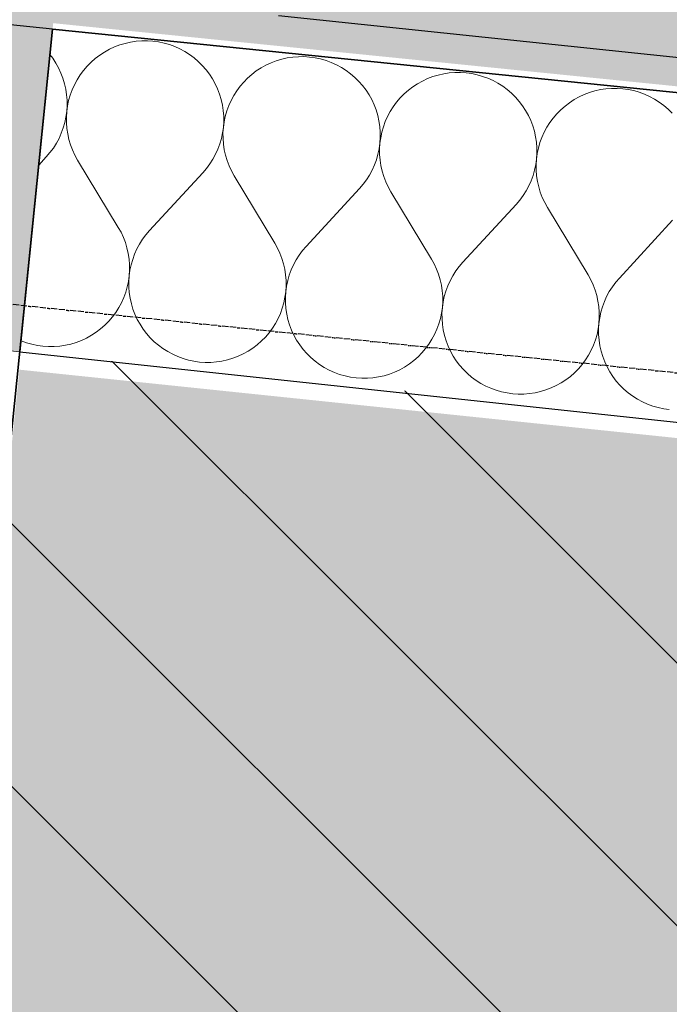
# Model space of a CAD drawing. Header units: millimetres. Extents: x -40276 to 214973, y -147941 to 35228.
# Tile 72 of 256: x -17179 to -16864, y 9376 to 9853. Entities that reach past the tile are written whole.
import ezdxf

# ---------------------------------------------------------------- set-up
doc = ezdxf.new("R2010")
doc.units = ezdxf.units.MM
doc.header["$MEASUREMENT"] = 0
for name, pattern in [('Telekomunikacni vodic', [9.25, 3, -0.75, 3, -0.75, 0.125, -0.75, 0.125, -0.75]), ('Wipeout_Contour', [1000, 0, -1000]), ('Čerchovaná', [450, 200, -117.5, 15, -117.5])]:
    doc.linetypes.add(name, pattern=pattern)
for name, color, linetype in [('1._POHLED ZÁPADNÍ_2_0_plochy', 7, 'Continuous'), ('1._POHLED ZÁPADNÍ_2_akustické prvky', 7, 'Continuous'), ('1._POHLED ZÁPADNÍ_2_Konstrukce - nosné', 7, 'Continuous'), ('1._POHLED ZÁPADNÍ_2_Nové_Interiér - schodiště', 7, 'Continuous'), ('1._POHLED ZÁPADNÍ_2_Nové_Konstrukce - nosné', 7, 'Continuous'), ('1._POHLED ZÁPADNÍ_2_Nové_TZB - elektroinstalace', 7, 'Continuous'), ('1._POHLED ZÁPADNÍ_2_Nové_Výplně – Řezové', 7, 'Continuous'), ('1._POHLED ZÁPADNÍ_2_Výplně – Řezové', 7, 'Continuous')]:
    doc.layers.add(name, color=color, linetype=linetype)

# ---------------------------------------------------------------- blocks, each defined once
blk = doc.blocks.new('*X38', base_point=(-42174.69, -26223.67))
at = {"layer": '1._POHLED ZÁPADNÍ_2_Nové_Výplně – Řezové', "color": 21, "linetype": 'Continuous', "lineweight": 20, "true_color": 0xffaaaa}
for p, q in [((-17130.22, 9841.18), (-17132.76, 9840.21)), ((-17127.61, 9841.96), (-17130.22, 9841.18)), ((-17124.96, 9842.56), (-17127.61, 9841.96)), ((-17122.27, 9842.96), (-17124.96, 9842.56)), ((-17119.56, 9843.17), (-17122.27, 9842.96)), ((-17116.84, 9843.19), (-17119.56, 9843.17)), ((-17114.12, 9843.01), (-17116.84, 9843.19)), ((-17111.43, 9842.64), (-17114.12, 9843.01)), ((-17108.77, 9842.08), (-17111.43, 9842.64)), ((-17106.15, 9841.33), (-17108.77, 9842.08)), ((-17103.6, 9840.39), (-17106.15, 9841.33)), ((-17162.6, 9834.7), (-17163.98, 9836.51)), ((-17139.89, 9836.26), (-17142.06, 9834.62)), ((-17137.61, 9837.75), (-17139.89, 9836.26)), ((-17135.23, 9839.07), (-17137.61, 9837.75)), ((-17132.76, 9840.21), (-17135.23, 9839.07)), ((-17101.11, 9839.28), (-17103.6, 9840.39)), ((-17098.72, 9837.99), (-17101.11, 9839.28)), ((-17096.42, 9836.53), (-17098.72, 9837.99)), ((-17094.23, 9834.91), (-17096.42, 9836.53)), ((-17161.11, 9832.42), (-17162.6, 9834.7)), ((-17159.8, 9830.04), (-17161.11, 9832.42)), ((-17144.1, 9832.82), (-17146.01, 9830.89)), ((-17142.06, 9834.62), (-17144.1, 9832.82)), ((-17092.17, 9833.14), (-17094.23, 9834.91)), ((-17090.23, 9831.23), (-17092.17, 9833.14)), ((-17059.43, 9831.39), (-17061.81, 9830.07)), ((-17056.96, 9832.53), (-17059.43, 9831.39)), ((-17054.42, 9833.5), (-17056.96, 9832.53)), ((-17051.81, 9834.28), (-17054.42, 9833.5)), ((-17049.16, 9834.88), (-17051.81, 9834.28)), ((-17046.47, 9835.28), (-17049.16, 9834.88)), ((-17043.75, 9835.49), (-17046.47, 9835.28)), ((-17041.03, 9835.51), (-17043.75, 9835.49)), ((-17038.32, 9835.33), (-17041.03, 9835.51)), ((-17035.62, 9834.96), (-17038.32, 9835.33)), ((-17032.96, 9834.4), (-17035.62, 9834.96)), ((-17030.35, 9833.65), (-17032.96, 9834.4)), ((-17027.79, 9832.71), (-17030.35, 9833.65)), ((-17025.31, 9831.6), (-17027.79, 9832.71)), ((-17022.92, 9830.31), (-17025.31, 9831.6)), ((-17158.65, 9827.57), (-17159.8, 9830.04)), ((-17157.69, 9825.02), (-17158.65, 9827.57)), ((-17149.4, 9826.63), (-17150.85, 9824.33)), ((-17147.78, 9828.82), (-17149.4, 9826.63)), ((-17146.01, 9830.89), (-17147.78, 9828.82)), ((-17088.44, 9829.19), (-17090.23, 9831.23)), ((-17086.8, 9827.02), (-17088.44, 9829.19)), ((-17085.31, 9824.74), (-17086.8, 9827.02)), ((-17066.25, 9826.94), (-17068.3, 9825.14)), ((-17064.09, 9828.58), (-17066.25, 9826.94)), ((-17061.81, 9830.07), (-17064.09, 9828.58)), ((-17020.62, 9828.85), (-17022.92, 9830.31)), ((-17018.43, 9827.23), (-17020.62, 9828.85)), ((-17016.36, 9825.46), (-17018.43, 9827.23)), ((-16976.01, 9826.6), (-16978.62, 9825.82)), ((-16973.36, 9827.2), (-16976.01, 9826.6)), ((-16970.66, 9827.6), (-16973.36, 9827.2)), ((-16967.95, 9827.81), (-16970.66, 9827.6)), ((-16965.23, 9827.83), (-16967.95, 9827.81)), ((-16962.52, 9827.65), (-16965.23, 9827.83)), ((-16959.82, 9827.28), (-16962.52, 9827.65)), ((-16957.16, 9826.72), (-16959.82, 9827.28)), ((-16954.55, 9825.97), (-16957.16, 9826.72)), ((-17156.91, 9822.42), (-17157.69, 9825.02)), ((-17156.31, 9819.76), (-17156.91, 9822.42)), ((-17152.14, 9821.94), (-17153.25, 9819.45)), ((-17150.85, 9824.33), (-17152.14, 9821.94)), ((-17083.99, 9822.36), (-17085.31, 9824.74)), ((-17082.85, 9819.89), (-17083.99, 9822.36)), ((-17070.21, 9823.21), (-17071.98, 9821.14)), ((-17068.3, 9825.14), (-17070.21, 9823.21)), ((-17014.43, 9823.55), (-17016.36, 9825.46)), ((-17012.64, 9821.51), (-17014.43, 9823.55)), ((-16986.01, 9822.39), (-16988.28, 9820.9)), ((-16983.63, 9823.71), (-16986.01, 9822.39)), ((-16981.16, 9824.85), (-16983.63, 9823.71)), ((-16978.62, 9825.82), (-16981.16, 9824.85)), ((-16951.99, 9825.03), (-16954.55, 9825.97)), ((-16949.51, 9823.92), (-16951.99, 9825.03)), ((-16947.11, 9822.63), (-16949.51, 9823.92)), ((-16944.82, 9821.17), (-16947.11, 9822.63)), ((-17155.91, 9817.07), (-17156.31, 9819.76)), ((-17155.7, 9814.36), (-17155.91, 9817.07)), ((-17153.25, 9819.45), (-17154.19, 9816.9)), ((-17081.88, 9817.35), (-17082.85, 9819.89)), ((-17081.1, 9814.74), (-17081.88, 9817.35)), ((-17073.59, 9818.95), (-17075.05, 9816.65)), ((-17071.98, 9821.14), (-17073.59, 9818.95)), ((-17010.99, 9819.34), (-17012.64, 9821.51)), ((-17009.51, 9817.06), (-17010.99, 9819.34)), ((-17008.19, 9814.68), (-17009.51, 9817.06)), ((-16992.5, 9817.46), (-16994.41, 9815.53)), ((-16990.45, 9819.26), (-16992.5, 9817.46)), ((-16988.28, 9820.9), (-16990.45, 9819.26)), ((-16942.63, 9819.56), (-16944.82, 9821.17)), ((-16940.56, 9817.79), (-16942.63, 9819.56)), ((-16938.63, 9815.87), (-16940.56, 9817.79)), ((-16905.36, 9817.17), (-16907.82, 9816.03)), ((-16902.81, 9818.14), (-16905.36, 9817.17)), ((-16900.21, 9818.92), (-16902.81, 9818.14)), ((-16897.55, 9819.52), (-16900.21, 9818.92)), ((-16894.86, 9819.92), (-16897.55, 9819.52)), ((-16892.15, 9820.13), (-16894.86, 9819.92)), ((-16889.43, 9820.15), (-16892.15, 9820.13)), ((-16886.71, 9819.97), (-16889.43, 9820.15)), ((-16884.02, 9819.6), (-16886.71, 9819.97)), ((-16881.36, 9819.04), (-16884.02, 9819.6)), ((-16878.74, 9818.29), (-16881.36, 9819.04)), ((-16876.19, 9817.36), (-16878.74, 9818.29)), ((-16873.71, 9816.24), (-16876.19, 9817.36)), ((-17155.69, 9811.64), (-17155.7, 9814.36)), ((-17154.94, 9814.28), (-17155.5, 9811.62)), ((-17154.19, 9816.9), (-17154.94, 9814.28)), ((-17080.51, 9812.08), (-17081.1, 9814.74)), ((-17076.34, 9814.26), (-17077.45, 9811.77)), ((-17075.05, 9816.65), (-17076.34, 9814.26)), ((-17007.05, 9812.21), (-17008.19, 9814.68)), ((-16996.18, 9813.46), (-16997.79, 9811.27)), ((-16994.41, 9815.53), (-16996.18, 9813.46)), ((-16936.83, 9813.83), (-16938.63, 9815.87)), ((-16935.19, 9811.66), (-16936.83, 9813.83)), ((-16912.48, 9813.22), (-16914.65, 9811.58)), ((-16910.2, 9814.71), (-16912.48, 9813.22)), ((-16907.82, 9816.03), (-16910.2, 9814.71)), ((-16871.31, 9814.95), (-16873.71, 9816.24)), ((-16869.01, 9813.49), (-16871.31, 9814.95)), ((-16866.83, 9811.88), (-16869.01, 9813.49)), ((-17156.24, 9806.23), (-17155.87, 9808.93)), ((-17155.87, 9808.93), (-17156.04, 9806.21)), ((-17155.87, 9808.93), (-17155.69, 9811.64)), ((-17155.5, 9811.62), (-17155.87, 9808.93)), ((-17080.11, 9809.39), (-17080.51, 9812.08)), ((-17079.9, 9806.68), (-17080.11, 9809.39)), ((-17078.38, 9809.22), (-17079.13, 9806.6)), ((-17077.45, 9811.77), (-17078.38, 9809.22)), ((-17006.08, 9809.67), (-17007.05, 9812.21)), ((-17005.3, 9807.06), (-17006.08, 9809.67)), ((-16999.25, 9808.97), (-17000.53, 9806.58)), ((-16997.79, 9811.27), (-16999.25, 9808.97)), ((-16933.71, 9809.38), (-16935.19, 9811.66)), ((-16932.39, 9807), (-16933.71, 9809.38)), ((-16918.6, 9807.85), (-16920.37, 9805.78)), ((-16916.69, 9809.79), (-16918.6, 9807.85)), ((-16914.65, 9811.58), (-16916.69, 9809.79)), ((-16864.76, 9810.11), (-16866.83, 9811.88)), ((-16862.82, 9808.19), (-16864.76, 9810.11)), ((-17157.55, 9800.95), (-17156.8, 9803.57)), ((-17156.8, 9803.57), (-17156.24, 9806.23)), ((-17156.04, 9806.21), (-17156.02, 9803.49)), ((-17156.02, 9803.49), (-17155.81, 9800.78)), ((-17080.06, 9801.25), (-17079.88, 9803.96)), ((-17079.69, 9803.94), (-17080.06, 9801.25)), ((-17079.88, 9803.96), (-17079.9, 9806.68)), ((-17079.13, 9806.6), (-17079.69, 9803.94)), ((-17004.71, 9804.41), (-17005.3, 9807.06)), ((-17004.31, 9801.71), (-17004.71, 9804.41)), ((-17001.65, 9804.1), (-17002.58, 9801.54)), ((-17000.53, 9806.58), (-17001.65, 9804.1)), ((-16931.25, 9804.53), (-16932.39, 9807)), ((-16930.28, 9801.99), (-16931.25, 9804.53)), ((-16921.99, 9803.59), (-16923.44, 9801.29)), ((-16920.37, 9805.78), (-16921.99, 9803.59)), ((-17159.61, 9795.92), (-17158.49, 9798.4)), ((-17158.49, 9798.4), (-17157.55, 9800.95)), ((-17155.81, 9800.78), (-17155.4, 9798.09)), ((-17155.4, 9798.09), (-17154.81, 9795.43)), ((-17081, 9795.89), (-17080.44, 9798.55)), ((-17080.44, 9798.55), (-17080.06, 9801.25)), ((-17080.06, 9801.25), (-17080.24, 9798.53)), ((-17080.24, 9798.53), (-17080.22, 9795.81)), ((-17004.1, 9799), (-17004.31, 9801.71)), ((-17004.08, 9796.28), (-17004.1, 9799)), ((-17003.33, 9798.92), (-17003.89, 9796.26)), ((-17002.58, 9801.54), (-17003.33, 9798.92)), ((-16929.5, 9799.38), (-16930.28, 9801.99)), ((-16928.91, 9796.73), (-16929.5, 9799.38)), ((-16924.73, 9798.9), (-16925.85, 9796.42)), ((-16923.44, 9801.29), (-16924.73, 9798.9)), ((-17162.36, 9791.23), (-17160.9, 9793.53)), ((-17160.9, 9793.53), (-17159.61, 9795.92)), ((-17154.81, 9795.43), (-17154.02, 9792.83)), ((-17082.69, 9790.72), (-17081.75, 9793.28)), ((-17081.75, 9793.28), (-17081, 9795.89)), ((-17080.22, 9795.81), (-17080.01, 9793.1)), ((-17004.63, 9790.87), (-17004.26, 9793.57)), ((-17004.26, 9793.57), (-17004.44, 9790.85)), ((-17004.26, 9793.57), (-17004.08, 9796.28)), ((-17003.89, 9796.26), (-17004.26, 9793.57)), ((-16928.5, 9794.04), (-16928.91, 9796.73)), ((-16928.29, 9791.32), (-16928.5, 9794.04)), ((-16926.78, 9793.86), (-16927.53, 9791.25)), ((-16925.85, 9796.42), (-16926.78, 9793.86)), ((-17165.75, 9786.98), (-17163.98, 9789.04)), ((-17163.98, 9789.04), (-17162.36, 9791.23)), ((-17154.02, 9792.83), (-17153.05, 9790.29)), ((-17153.05, 9790.29), (-17151.91, 9787.82)), ((-17083.81, 9788.24), (-17082.69, 9790.72)), ((-17080.01, 9793.1), (-17079.6, 9790.41)), ((-17079.6, 9790.41), (-17079.01, 9787.75)), ((-17005.2, 9788.21), (-17004.63, 9790.87)), ((-17004.44, 9790.85), (-17004.42, 9788.13)), ((-16928.46, 9785.89), (-16928.28, 9788.6)), ((-16928.09, 9788.58), (-16928.46, 9785.89)), ((-16928.28, 9788.6), (-16928.29, 9791.32)), ((-16927.53, 9791.25), (-16928.09, 9788.58)), ((-17165.75, 9786.98), (-17169.4, 9783.02)), ((-17151.91, 9787.82), (-17150.59, 9785.44)), ((-17150.59, 9785.44), (-17130.92, 9752.82)), ((-17086.56, 9783.55), (-17085.1, 9785.85)), ((-17085.1, 9785.85), (-17083.81, 9788.24)), ((-17079.01, 9787.75), (-17078.22, 9785.15)), ((-17078.22, 9785.15), (-17077.25, 9782.61)), ((-17006.89, 9783.04), (-17005.95, 9785.6)), ((-17005.95, 9785.6), (-17005.2, 9788.21)), ((-17004.42, 9788.13), (-17004.2, 9785.42)), ((-17004.2, 9785.42), (-17003.8, 9782.73)), ((-16928.83, 9783.19), (-16928.46, 9785.89)), ((-16928.46, 9785.89), (-16928.63, 9783.17)), ((-17089.94, 9779.3), (-17115.76, 9751.28)), ((-17089.94, 9779.3), (-17088.17, 9781.36)), ((-17088.17, 9781.36), (-17086.56, 9783.55)), ((-17077.25, 9782.61), (-17076.1, 9780.14)), ((-17076.1, 9780.14), (-17074.78, 9777.76)), ((-17009.29, 9778.17), (-17008, 9780.56)), ((-17008, 9780.56), (-17006.89, 9783.04)), ((-17003.8, 9782.73), (-17003.2, 9780.08)), ((-17003.2, 9780.08), (-17002.42, 9777.47)), ((-16930.15, 9777.92), (-16929.39, 9780.53)), ((-16929.39, 9780.53), (-16928.83, 9783.19)), ((-16928.63, 9783.17), (-16928.62, 9780.45)), ((-16928.62, 9780.45), (-16928.4, 9777.74)), ((-17074.78, 9777.76), (-17055.12, 9745.14)), ((-17012.37, 9773.68), (-17010.75, 9775.87)), ((-17010.75, 9775.87), (-17009.29, 9778.17)), ((-17002.42, 9777.47), (-17001.45, 9774.93)), ((-17001.45, 9774.93), (-17000.3, 9772.46)), ((-16932.2, 9772.88), (-16931.08, 9775.36)), ((-16931.08, 9775.36), (-16930.15, 9777.92)), ((-16928.4, 9777.74), (-16928, 9775.05)), ((-16928, 9775.05), (-16927.4, 9772.4)), ((-17014.14, 9771.62), (-17039.95, 9743.6)), ((-17014.14, 9771.62), (-17012.37, 9773.68)), ((-17000.3, 9772.46), (-16998.98, 9770.08)), ((-16998.98, 9770.08), (-16979.31, 9737.46)), ((-16934.95, 9768.19), (-16933.49, 9770.49)), ((-16933.49, 9770.49), (-16932.2, 9772.88)), ((-16927.4, 9772.4), (-16926.62, 9769.79)), ((-16926.62, 9769.79), (-16925.65, 9767.25)), ((-16938.34, 9763.94), (-16936.57, 9766)), ((-16936.57, 9766), (-16934.95, 9768.19)), ((-16925.65, 9767.25), (-16924.5, 9764.78)), ((-16924.5, 9764.78), (-16923.18, 9762.4)), ((-16938.34, 9763.94), (-16964.15, 9735.92)), ((-16923.18, 9762.4), (-16903.51, 9729.78)), ((-16862.54, 9756.26), (-16888.35, 9728.24)), ((-17129.6, 9750.44), (-17130.92, 9752.82)), ((-17128.45, 9747.97), (-17129.6, 9750.44)), ((-17115.76, 9751.28), (-17117.53, 9749.22)), ((-17127.48, 9745.43), (-17128.45, 9747.97)), ((-17119.15, 9747.03), (-17120.61, 9744.73)), ((-17117.53, 9749.22), (-17119.15, 9747.03)), ((-17126.7, 9742.82), (-17127.48, 9745.43)), ((-17126.1, 9740.17), (-17126.7, 9742.82)), ((-17121.9, 9742.34), (-17123.01, 9739.86)), ((-17120.61, 9744.73), (-17121.9, 9742.34)), ((-17053.79, 9742.76), (-17055.12, 9745.14)), ((-17052.65, 9740.29), (-17053.79, 9742.76)), ((-17041.73, 9741.54), (-17043.34, 9739.35)), ((-17039.95, 9743.6), (-17041.73, 9741.54)), ((-17125.69, 9737.48), (-17126.1, 9740.17)), ((-17125.48, 9734.77), (-17125.69, 9737.48)), ((-17123.95, 9737.3), (-17124.7, 9734.69)), ((-17123.01, 9739.86), (-17123.95, 9737.3)), ((-17051.68, 9737.75), (-17052.65, 9740.29)), ((-17050.89, 9735.14), (-17051.68, 9737.75)), ((-17044.8, 9737.05), (-17046.09, 9734.66)), ((-17043.34, 9739.35), (-17044.8, 9737.05)), ((-16977.99, 9735.08), (-16979.31, 9737.46)), ((-17125.64, 9729.33), (-17125.46, 9732.05)), ((-17125.27, 9732.03), (-17125.64, 9729.33)), ((-17125.46, 9732.05), (-17125.48, 9734.77)), ((-17124.7, 9734.69), (-17125.27, 9732.03)), ((-17050.3, 9732.49), (-17050.89, 9735.14)), ((-17049.89, 9729.8), (-17050.3, 9732.49)), ((-17047.21, 9732.18), (-17048.15, 9729.62)), ((-17046.09, 9734.66), (-17047.21, 9732.18)), ((-16976.84, 9732.61), (-16977.99, 9735.08)), ((-16975.88, 9730.07), (-16976.84, 9732.61)), ((-16967.54, 9731.67), (-16969, 9729.37)), ((-16965.92, 9733.86), (-16967.54, 9731.67)), ((-16964.15, 9735.92), (-16965.92, 9733.86)), ((-17126.57, 9723.97), (-17126.01, 9726.64)), ((-17126.01, 9726.64), (-17125.64, 9729.33)), ((-17125.64, 9729.33), (-17125.82, 9726.62)), ((-17125.82, 9726.62), (-17125.8, 9723.9)), ((-17049.68, 9727.09), (-17049.89, 9729.8)), ((-17049.66, 9724.37), (-17049.68, 9727.09)), ((-17048.9, 9727.01), (-17049.46, 9724.35)), ((-17048.15, 9729.62), (-17048.9, 9727.01)), ((-16975.09, 9727.47), (-16975.88, 9730.07)), ((-16974.49, 9724.81), (-16975.09, 9727.47)), ((-16970.29, 9726.98), (-16971.41, 9724.5)), ((-16969, 9729.37), (-16970.29, 9726.98)), ((-16902.19, 9727.4), (-16903.51, 9729.78)), ((-16901.04, 9724.93), (-16902.19, 9727.4)), ((-16888.35, 9728.24), (-16890.12, 9726.18)), ((-17127.32, 9721.36), (-17126.57, 9723.97)), ((-17125.8, 9723.9), (-17125.59, 9721.18)), ((-17050.21, 9718.96), (-17049.84, 9721.65)), ((-17049.84, 9721.65), (-17050.02, 9718.94)), ((-17049.84, 9721.65), (-17049.66, 9724.37)), ((-17049.46, 9724.35), (-17049.84, 9721.65)), ((-16974.09, 9722.12), (-16974.49, 9724.81)), ((-16973.88, 9719.41), (-16974.09, 9722.12)), ((-16972.35, 9721.94), (-16973.1, 9719.33)), ((-16971.41, 9724.5), (-16972.35, 9721.94)), ((-16900.07, 9722.39), (-16901.04, 9724.93)), ((-16899.29, 9719.79), (-16900.07, 9722.39)), ((-16893.2, 9721.69), (-16894.49, 9719.3)), ((-16891.74, 9723.99), (-16893.2, 9721.69)), ((-16890.12, 9726.18), (-16891.74, 9723.99)), ((-17129.36, 9716.32), (-17128.25, 9718.8)), ((-17128.25, 9718.8), (-17127.32, 9721.36)), ((-17125.59, 9721.18), (-17125.19, 9718.49)), ((-17125.19, 9718.49), (-17124.6, 9715.84)), ((-17050.77, 9716.3), (-17050.21, 9718.96)), ((-17050.02, 9718.94), (-17050, 9716.22)), ((-16973.86, 9716.69), (-16973.88, 9719.41)), ((-16973.1, 9719.33), (-16973.66, 9716.67)), ((-16898.69, 9717.13), (-16899.29, 9719.79)), ((-16898.29, 9714.44), (-16898.69, 9717.13)), ((-16894.49, 9719.3), (-16895.61, 9716.82)), ((-17132.11, 9711.63), (-17130.65, 9713.93)), ((-17130.65, 9713.93), (-17129.36, 9716.32)), ((-17124.6, 9715.84), (-17123.82, 9713.23)), ((-17123.82, 9713.23), (-17122.85, 9710.69)), ((-17052.45, 9711.12), (-17051.51, 9713.68)), ((-17051.51, 9713.68), (-17050.77, 9716.3)), ((-17050, 9716.22), (-17049.79, 9713.51)), ((-17049.79, 9713.51), (-17049.39, 9710.81)), ((-16974.4, 9711.28), (-16974.03, 9713.97)), ((-16974.03, 9713.97), (-16974.21, 9711.26)), ((-16974.03, 9713.97), (-16973.86, 9716.69)), ((-16973.66, 9716.67), (-16974.03, 9713.97)), ((-16898.07, 9711.73), (-16898.29, 9714.44)), ((-16896.54, 9714.27), (-16897.29, 9711.65)), ((-16895.61, 9716.82), (-16896.54, 9714.27)), ((-17137.4, 9705.43), (-17135.49, 9707.37)), ((-17135.49, 9707.37), (-17133.72, 9709.44)), ((-17133.72, 9709.44), (-17132.11, 9711.63)), ((-17122.85, 9710.69), (-17121.71, 9708.22)), ((-17121.71, 9708.22), (-17120.39, 9705.84)), ((-17054.85, 9706.25), (-17053.56, 9708.64)), ((-17053.56, 9708.64), (-17052.45, 9711.12)), ((-17049.39, 9710.81), (-17048.8, 9708.16)), ((-17048.8, 9708.16), (-17048.01, 9705.55)), ((-16975.71, 9706), (-16974.96, 9708.62)), ((-16974.96, 9708.62), (-16974.4, 9711.28)), ((-16974.21, 9711.26), (-16974.2, 9708.54)), ((-16974.2, 9708.54), (-16973.99, 9705.83)), ((-16898.23, 9706.29), (-16898.06, 9709.01)), ((-16897.86, 9708.99), (-16898.23, 9706.29)), ((-16898.06, 9709.01), (-16898.07, 9711.73)), ((-16897.29, 9711.65), (-16897.86, 9708.99)), ((-17141.62, 9702), (-17139.45, 9703.64)), ((-17139.45, 9703.64), (-17137.4, 9705.43)), ((-17120.39, 9705.84), (-17118.91, 9703.56)), ((-17118.91, 9703.56), (-17117.26, 9701.39)), ((-17057.92, 9701.76), (-17056.31, 9703.95)), ((-17056.31, 9703.95), (-17054.85, 9706.25)), ((-17048.01, 9705.55), (-17047.05, 9703.01)), ((-17047.05, 9703.01), (-17045.9, 9700.54)), ((-16977.76, 9700.96), (-16976.65, 9703.45)), ((-16976.65, 9703.45), (-16975.71, 9706)), ((-16973.99, 9705.83), (-16973.59, 9703.14)), ((-16973.59, 9703.14), (-16972.99, 9700.48)), ((-16899.16, 9700.94), (-16898.6, 9703.6)), ((-16898.6, 9703.6), (-16898.23, 9706.29)), ((-16898.23, 9706.29), (-16898.41, 9703.58)), ((-16898.41, 9703.58), (-16898.4, 9700.86)), ((-17178.02, 9697.91), (-17177.91, 9697.86)), ((-17177.91, 9697.86), (-17175.35, 9696.93)), ((-17151.28, 9697.08), (-17148.74, 9698.05)), ((-17148.74, 9698.05), (-17146.27, 9699.19)), ((-17146.27, 9699.19), (-17143.89, 9700.51)), ((-17143.89, 9700.51), (-17141.62, 9702)), ((-17117.26, 9701.39), (-17115.47, 9699.35)), ((-17115.47, 9699.35), (-17113.53, 9697.43)), ((-17061.6, 9697.76), (-17059.69, 9699.69)), ((-17059.69, 9699.69), (-17057.92, 9701.76)), ((-17045.9, 9700.54), (-17044.59, 9698.16)), ((-17044.59, 9698.16), (-17043.1, 9695.88)), ((-16980.5, 9696.27), (-16979.05, 9698.57)), ((-16979.05, 9698.57), (-16977.76, 9700.96)), ((-16972.99, 9700.48), (-16972.21, 9697.87)), ((-16972.21, 9697.87), (-16971.25, 9695.33)), ((-16900.84, 9695.77), (-16899.91, 9698.32)), ((-16899.91, 9698.32), (-16899.16, 9700.94)), ((-16898.4, 9700.86), (-16898.19, 9698.15)), ((-16898.19, 9698.15), (-16897.78, 9695.46)), ((-17175.35, 9696.93), (-17172.74, 9696.18)), ((-17172.74, 9696.18), (-17170.08, 9695.62)), ((-17170.08, 9695.62), (-17167.38, 9695.25)), ((-17167.38, 9695.25), (-17164.67, 9695.07)), ((-17164.67, 9695.07), (-17161.95, 9695.09)), ((-17161.95, 9695.09), (-17159.23, 9695.3)), ((-17159.23, 9695.3), (-17156.54, 9695.7)), ((-17156.54, 9695.7), (-17153.89, 9696.3)), ((-17153.89, 9696.3), (-17151.28, 9697.08)), ((-17113.53, 9697.43), (-17111.47, 9695.67)), ((-17111.47, 9695.67), (-17109.28, 9694.05)), ((-17109.28, 9694.05), (-17106.98, 9692.59)), ((-17068.09, 9692.83), (-17065.81, 9694.32)), ((-17065.81, 9694.32), (-17063.65, 9695.96)), ((-17063.65, 9695.96), (-17061.6, 9697.76)), ((-17043.1, 9695.88), (-17041.46, 9693.71)), ((-17041.46, 9693.71), (-17039.67, 9691.67)), ((-16983.89, 9692.01), (-16982.12, 9694.08)), ((-16982.12, 9694.08), (-16980.5, 9696.27)), ((-16971.25, 9695.33), (-16970.1, 9692.86)), ((-16903.24, 9690.89), (-16901.96, 9693.28)), ((-16901.96, 9693.28), (-16900.84, 9695.77)), ((-16897.78, 9695.46), (-16897.19, 9692.8)), ((-17106.98, 9692.59), (-17104.59, 9691.3)), ((-17104.59, 9691.3), (-17102.11, 9690.19)), ((-17102.11, 9690.19), (-17099.55, 9689.25)), ((-17099.55, 9689.25), (-17096.94, 9688.5)), ((-17096.94, 9688.5), (-17094.27, 9687.94)), ((-17080.74, 9688.02), (-17078.09, 9688.62)), ((-17078.09, 9688.62), (-17075.48, 9689.4)), ((-17075.48, 9689.4), (-17072.94, 9690.37)), ((-17072.94, 9690.37), (-17070.47, 9691.51)), ((-17070.47, 9691.51), (-17068.09, 9692.83)), ((-17039.67, 9691.67), (-17037.73, 9689.76)), ((-17037.73, 9689.76), (-17035.67, 9687.99)), ((-16990.01, 9686.64), (-16987.84, 9688.28)), ((-16987.84, 9688.28), (-16985.8, 9690.08)), ((-16985.8, 9690.08), (-16983.89, 9692.01)), ((-16970.1, 9692.86), (-16968.78, 9690.48)), ((-16968.78, 9690.48), (-16967.3, 9688.2)), ((-16906.32, 9686.4), (-16904.7, 9688.59)), ((-16904.7, 9688.59), (-16903.24, 9690.89)), ((-16897.19, 9692.8), (-16896.41, 9690.2)), ((-16896.41, 9690.2), (-16895.44, 9687.65)), ((-17094.27, 9687.94), (-17091.58, 9687.57)), ((-17091.58, 9687.57), (-17088.86, 9687.39)), ((-17088.86, 9687.39), (-17086.14, 9687.41)), ((-17086.14, 9687.41), (-17083.43, 9687.62)), ((-17083.43, 9687.62), (-17080.74, 9688.02)), ((-17035.67, 9687.99), (-17033.48, 9686.37)), ((-17033.48, 9686.37), (-17031.18, 9684.91)), ((-17031.18, 9684.91), (-17028.78, 9683.62)), ((-17028.78, 9683.62), (-17026.3, 9682.51)), ((-16997.14, 9682.69), (-16994.67, 9683.83)), ((-16994.67, 9683.83), (-16992.29, 9685.15)), ((-16992.29, 9685.15), (-16990.01, 9686.64)), ((-16967.3, 9688.2), (-16965.66, 9686.03)), ((-16965.66, 9686.03), (-16963.86, 9683.99)), ((-16963.86, 9683.99), (-16961.93, 9682.08)), ((-16910, 9682.4), (-16908.08, 9684.33)), ((-16908.08, 9684.33), (-16906.32, 9686.4)), ((-16895.44, 9687.65), (-16894.3, 9685.18)), ((-16894.3, 9685.18), (-16892.98, 9682.8)), ((-17026.3, 9682.51), (-17023.75, 9681.57)), ((-17023.75, 9681.57), (-17021.13, 9680.82)), ((-17021.13, 9680.82), (-17018.47, 9680.26)), ((-17018.47, 9680.26), (-17015.78, 9679.89)), ((-17015.78, 9679.89), (-17013.06, 9679.71)), ((-17013.06, 9679.71), (-17010.34, 9679.73)), ((-17010.34, 9679.73), (-17007.63, 9679.94)), ((-17007.63, 9679.94), (-17004.94, 9680.34)), ((-17004.94, 9680.34), (-17002.28, 9680.94)), ((-17002.28, 9680.94), (-16999.68, 9681.72)), ((-16999.68, 9681.72), (-16997.14, 9682.69)), ((-16961.93, 9682.08), (-16959.86, 9680.31)), ((-16959.86, 9680.31), (-16957.68, 9678.69)), ((-16916.49, 9677.47), (-16914.21, 9678.96)), ((-16914.21, 9678.96), (-16912.04, 9680.6)), ((-16912.04, 9680.6), (-16910, 9682.4)), ((-16892.98, 9682.8), (-16891.5, 9680.52)), ((-16891.5, 9680.52), (-16889.86, 9678.35)), ((-16957.68, 9678.69), (-16955.38, 9677.23)), ((-16955.38, 9677.23), (-16952.98, 9675.94)), ((-16952.98, 9675.94), (-16950.5, 9674.83)), ((-16950.5, 9674.83), (-16947.95, 9673.89)), ((-16926.48, 9673.26), (-16923.88, 9674.04)), ((-16923.88, 9674.04), (-16921.33, 9675.01)), ((-16921.33, 9675.01), (-16918.87, 9676.15)), ((-16918.87, 9676.15), (-16916.49, 9677.47)), ((-16889.86, 9678.35), (-16888.06, 9676.31)), ((-16888.06, 9676.31), (-16886.13, 9674.4)), ((-16886.13, 9674.4), (-16884.06, 9672.63)), ((-16947.95, 9673.89), (-16945.33, 9673.14)), ((-16945.33, 9673.14), (-16942.67, 9672.58)), ((-16942.67, 9672.58), (-16939.97, 9672.21)), ((-16939.97, 9672.21), (-16937.26, 9672.03)), ((-16937.26, 9672.03), (-16934.54, 9672.05)), ((-16934.54, 9672.05), (-16931.83, 9672.26)), ((-16931.83, 9672.26), (-16929.14, 9672.66)), ((-16929.14, 9672.66), (-16926.48, 9673.26)), ((-16884.06, 9672.63), (-16881.87, 9671.01)), ((-16881.87, 9671.01), (-16879.58, 9669.55)), ((-16879.58, 9669.55), (-16877.18, 9668.26)), ((-16877.18, 9668.26), (-16874.7, 9667.15)), ((-16874.7, 9667.15), (-16872.14, 9666.21)), ((-16872.14, 9666.21), (-16869.53, 9665.46)), ((-16869.53, 9665.46), (-16866.87, 9664.9)), ((-16866.87, 9664.9), (-16864.17, 9664.53))]:
    blk.add_line(p, q, dxfattribs=at)

msp = doc.modelspace()

# ---------------------------------------------------------------- hatches: boundary and pattern name
at = {"layer": '1._POHLED ZÁPADNÍ_2_0_plochy', "linetype": 'Continuous', "lineweight": 20, "true_color": 0xffaaaa}
h = msp.add_hatch(dxfattribs=at)
h.set_pattern_fill('Izolační_tvárnice_0002', color=21, style=0, pattern_type=2)
h.set_pattern_definition([(315, (-10360.18, 9405.31), (63.6396, 63.6396), [])])
h.paths.add_polyline_path([(-10906.33, 18690.21), (-10970.68, 9084.15), (-20311.44, 10009.93), (-20479.41, 269.75), (-242.33, 419.76), (-238.38, 17796.01)])
at = {"layer": '1._POHLED ZÁPADNÍ_2_0_plochy', "linetype": 'Continuous', "lineweight": 0, "true_color": 0x3c3525}
msp.add_hatch(color=39, dxfattribs=at).paths.add_polyline_path([(-25869.24, 653.02), (-25868.09, 309.88), (-22137.4, 321.89), (-22138.46, 646.93), (-20885.98, 651), (-20713.53, 10463.4), (-18181.94, 10198.51), (-18222.48, 9798.31), (-17178.56, 9692.55), (-17162.72, 9848.86), (-12837.13, 9407.86), (-12817.99, 11448.13), (-11148.08, 11448.18), (-11147.86, 12036.27), (-10988.08, 12036.27), (-10988.08, 13086.27), (-11147.46, 13086.27), (-11147.13, 13937.19), (-10988.08, 13937.19), (-10988.08, 14849.19), (-11146.79, 14849.19), (-11146.58, 15386.81), (-10988.08, 15386.81), (-10988.08, 16436.81), (-11146.18, 16436.81), (-11145.89, 17210.22), (-20953.17, 17986.91), (-23795.81, 18203.26)])
at = {"layer": '1._POHLED ZÁPADNÍ_2_Výplně – Řezové', "linetype": 'Continuous', "lineweight": 13}
msp.add_hatch(color=254, dxfattribs=at).paths.add_polyline_path([(-17217.54, 9310.88), (-15507.72, 9132.91), (-15468.9, 9505.9), (-17178.72, 9683.86)])

# ---------------------------------------------------------------- linework, layer by layer
at = {"layer": '1._POHLED ZÁPADNÍ_2_0_plochy', "color": 7, "linetype": 'Continuous', "lineweight": 13, "flags": 128}
msp.add_lwpolyline([(-18222.48, 9798.31), (-17178.56, 9692.55), (-17162.72, 9848.86), (-12837.13, 9407.86), (-12817.99, 11448.13), (-11148.08, 11448.18), (-11147.86, 12036.27), (-10988.08, 12036.27), (-10988.08, 13086.27), (-11147.46, 13086.27), (-11147.13, 13937.19), (-10988.08, 13937.19), (-10988.08, 14849.19), (-11146.79, 14849.19), (-11146.58, 15386.81), (-10988.08, 15386.81), (-10988.08, 16436.81), (-11146.18, 16436.81), (-11145.89, 17210.22), (-20953.17, 17986.91)], dxfattribs=at)
at = {"layer": '1._POHLED ZÁPADNÍ_2_akustické prvky', "color": 1, "linetype": 'Čerchovaná', "lineweight": 25}
msp.add_line((-17162.72, 9848.86), (-18191.35, 9953.73), dxfattribs=at)
at = {"layer": '1._POHLED ZÁPADNÍ_2_Nové_Interiér - schodiště', "color": 1, "linetype": 'Continuous', "lineweight": 25}
msp.add_line((-17053.28, 9855.48), (-14566.9, 9594.9), dxfattribs=at)
at = {"layer": '1._POHLED ZÁPADNÍ_2_Nové_Konstrukce - nosné', "color": 1, "linetype": 'Continuous', "lineweight": 25}
msp.add_arc((-17263.67, 9592.16), 900, 84.05784, 174.05784, dxfattribs=at)

# ---------------------------------------------------------------- next in the draw order: wipeouts: each hides what was drawn before it
at = {"color": 254, "linetype": 'Wipeout_Contour', "lineweight": 0, "ltscale": 73877.909514}
msp.add_wipeout([(-17162.43, 9851.73), (-17178.56, 9692.55), (-14335.54, 9404.54), (-14319.42, 9563.72)], dxfattribs=at).dxf.layer = '1._POHLED ZÁPADNÍ_2_Nové_Výplně – Řezové'

# ---------------------------------------------------------------- next in the draw order: linework, layer by layer
at = {"layer": '1._POHLED ZÁPADNÍ_2_akustické prvky', "color": 1, "linetype": 'Continuous', "lineweight": 35}
for q in [(-17217.54, 9310.88), (-12837.13, 9407.86)]:
    msp.add_line((-17162.72, 9848.86), q, dxfattribs=at)
at = {"layer": '1._POHLED ZÁPADNÍ_2_Konstrukce - nosné', "color": 7, "linetype": 'Continuous', "lineweight": 25}
msp.add_line((-17178.56, 9692.54), (-10970.58, 9026.54), dxfattribs=at)
at = {"layer": '1._POHLED ZÁPADNÍ_2_Nové_TZB - elektroinstalace', "color": 1, "linetype": 'Telekomunikacni vodic', "lineweight": 25, "flags": 128}
msp.add_lwpolyline([(-15496.72, 1100.78), (-15568.94, 1100.78), (-15568.94, 5100.78), (-16068.94, 5100.78), (-16068.94, 9600.78), (-20293.94, 10035.78), (-20193.94, 18475.78), (-20818.94, 18475.78), (-20818.94, 18975.78), (-24116.66, 19246.49)], dxfattribs=at)
msp.add_lwpolyline([(-15496.72, 1100.78), (-15568.94, 1100.78), (-15568.94, 5100.78), (-16068.94, 5100.78), (-16068.94, 9600.78), (-20293.94, 10035.78), (-20193.94, 18475.78), (-20818.94, 18475.78), (-20818.94, 18975.78), (-24116.66, 19246.49)], dxfattribs=at)

# ---------------------------------------------------------------- next in the draw order: block references
at = {"layer": '1._POHLED ZÁPADNÍ_2_0_plochy', "color": 9, "linetype": 'Continuous', "lineweight": 13}
msp.add_blockref('*X38', (-42174.69, -26223.67), dxfattribs=at)

doc.saveas('drawing.dxf')
